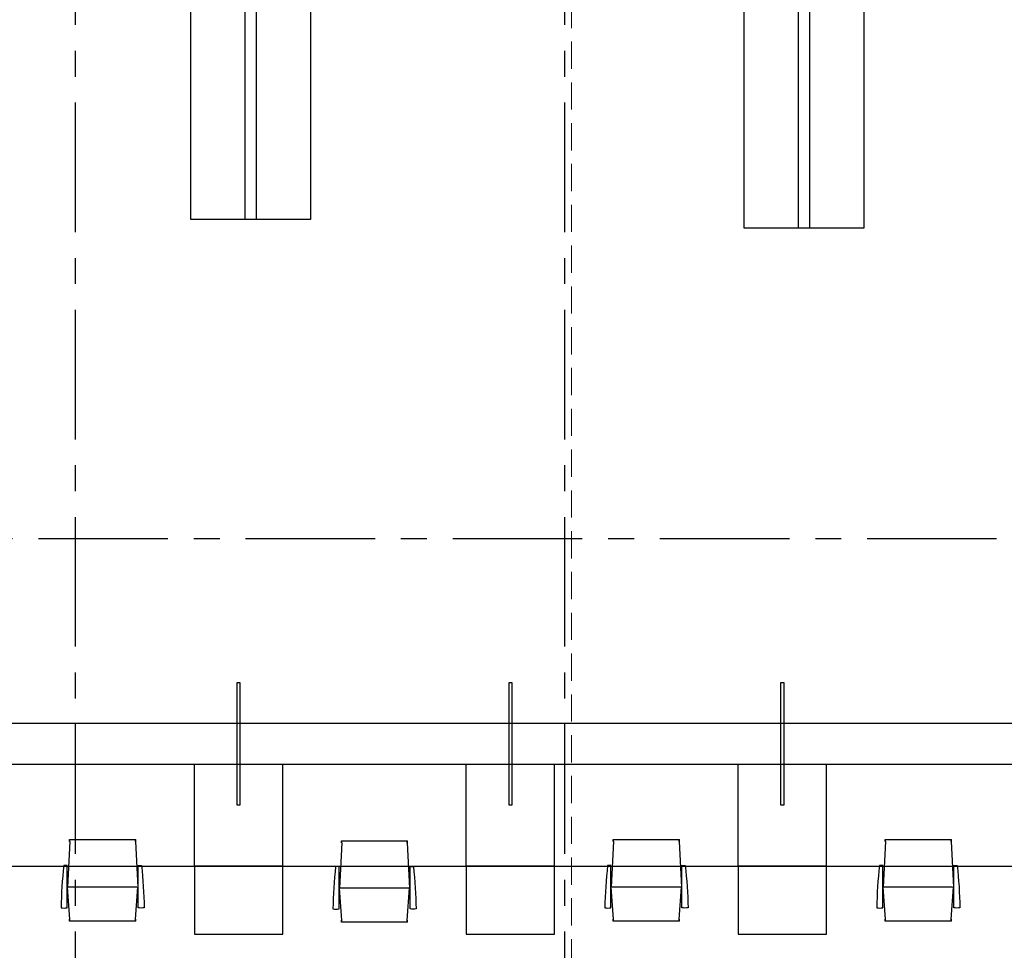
# Model space of a CAD drawing. Header units: millimetres. Extents: x 111285 to 237437, y -9513 to 52045.
# Tile 117 of 117: x 154873 to 162115, y 4765 to 11608. Entities that reach past the tile are written whole.
import ezdxf

# ---------------------------------------------------------------- set-up
doc = ezdxf.new("R2010")
doc.units = ezdxf.units.MM
doc.header["$LTSCALE"] = 100
doc.linetypes.add('CENTER', pattern=[50.8, 31.75, -6.35, 6.35, -6.35])
doc.linetypes.add('DASHED', pattern=[0.75, 0.5, -0.25])
doc.layers.get('0').update_dxf_attribs({"color": 252})
for name, color, linetype in [('0-HOOFDSTRAMIEN', 1, 'CENTER'), ('_79--VASTE-INRICHTING', 1, 'Continuous'), ('_82--LOSSE-INRICHTING', 1, 'Continuous'), ('_89--LOSSE-INRICHTING', 1, 'Continuous')]:
    doc.layers.add(name, color=color, linetype=linetype)

# ---------------------------------------------------------------- blocks, each defined once
blk = doc.blocks.new('U-STRAMIEN')
at = {"layer": '0-HOOFDSTRAMIEN', "ltscale": 0.3}
for points in [[(28800, -4264), (28800, 47464)], [(32400, -4264), (32400, 47464)], [(-5000, 7200), (68000, 7200)]]:
    blk.add_lwpolyline(points, dxfattribs=at)
blk = doc.blocks.new('onderlegger beganegrond')
at = {"linetype": 'DASHED', "lineweight": 0, "ltscale": 4}
blk.add_lwpolyline([(7405, 12638), (7405.1, 10637.9), (7405, 10560), (7405, 2547), (7405, 2547), (7405, 2547), (32780, 2547), (32780, 12638)], close=True, dxfattribs=at)
blk = doc.blocks.new('bureaustoel')
at = {"layer": '_89--LOSSE-INRICHTING'}
for p, q in [((2.5, 585), (-14.9, 250)), ((0, 585), (0, 600)), ((0, 600), (486.9, 600)), ((2.5, 585), (2.5, 600)), ((484.4, 585), (484.4, 600)), ((484.4, 585), (501.9, 250)), ((486.9, 585), (486.9, 600)), ((2.5, 15), (-14.9, 250)), ((496.2, 250), (-9.2, 250)), ((484.4, 15), (501.9, 250)), ((0, 0), (0, 15)), ((486.9, 0), (0, 0)), ((2.5, 0), (2.5, 15)), ((484.4, 0), (484.4, 15)), ((486.9, 0), (486.9, 15))]:
    blk.add_line(p, q, dxfattribs=at)
for points in [[(-17.4, 98.6), (-17.4, 408.6, 0.108124), (-42.2, 408.6, 0.022407), (-62.3, 98.3, 0.119571), (-17.4, 98.3, 0.119571)], [(504.6, 98.6), (504.6, 408.6, -0.108124), (529.4, 408.6, -0.022407), (549.5, 98.3, -0.119571), (504.6, 98.3, -0.119571)]]:
    blk.add_lwpolyline(points, format="xyb", dxfattribs=at)

msp = doc.modelspace()

# ---------------------------------------------------------------- linework, layer by layer
at = {"layer": '_79--VASTE-INRICHTING'}
for p, q in [((156157.4, 5383), (156157.4, 6133)), ((156807.4, 5383), (156807.4, 6133)), ((158157.4, 5383), (158157.4, 6133)), ((158807.4, 5383), (158807.4, 6133)), ((160157.4, 5383), (160157.4, 6133)), ((160807.4, 5383), (160807.4, 6133))]:
    msp.add_line(p, q, dxfattribs=at)
for points in [[(156131, 12538), (157011, 12538), (157011, 10138), (156131, 10138)], [(156531, 12538), (156611, 12538), (156611, 10138), (156531, 10138)], [(160202, 12474), (161082, 12474), (161082, 10074), (160202, 10074)], [(160602, 12474), (160682, 12474), (160682, 10074), (160602, 10074)], [(164482.4, 6433), (140482.4, 6433), (140482.4, 5383), (164482.4, 5383)]]:
    msp.add_lwpolyline(points, close=True, dxfattribs=at)
at = {"layer": '_79--VASTE-INRICHTING', "ltscale": 50}
for points in [[(156492.4, 6732.9), (156492.4, 5833), (156472.4, 5833), (156472.4, 6732.9)], [(158492.4, 6732.9), (158492.4, 5833), (158472.4, 5833), (158472.4, 6732.9)], [(160492.4, 6732.9), (160492.4, 5833), (160472.4, 5833), (160472.4, 6732.9)]]:
    msp.add_lwpolyline(points, close=True, dxfattribs=at)
at = {"layer": '_79--VASTE-INRICHTING'}
msp.add_lwpolyline([(140782.4, 5383), (140782.4, 6133), (164182.4, 6133), (164182.4, 5383)], dxfattribs=at)
at = {"layer": '_82--LOSSE-INRICHTING', "color": 8}
for points in [[(156157.4, 4883), (156807.4, 4883), (156807.4, 5383), (156157.4, 5383)], [(158157.4, 4883), (158807.4, 4883), (158807.4, 5383), (158157.4, 5383)], [(160157.4, 4883), (160807.4, 4883), (160807.4, 5383), (160157.4, 5383)]]:
    msp.add_lwpolyline(points, close=True, dxfattribs=at)

# ---------------------------------------------------------------- block references
msp.add_blockref('onderlegger beganegrond', (126152, 0))
at = {"layer": '0-HOOFDSTRAMIEN'}
msp.add_blockref('U-STRAMIEN', (126482, 594), dxfattribs=at)
at = {"layer": '_82--LOSSE-INRICHTING'}
for p in [(155238.9, 4979.6), (159238.9, 4979.6), (161238.9, 4979.6), (157238.9, 4970.8)]:
    msp.add_blockref('bureaustoel', p, dxfattribs=at)

doc.saveas('drawing.dxf')
